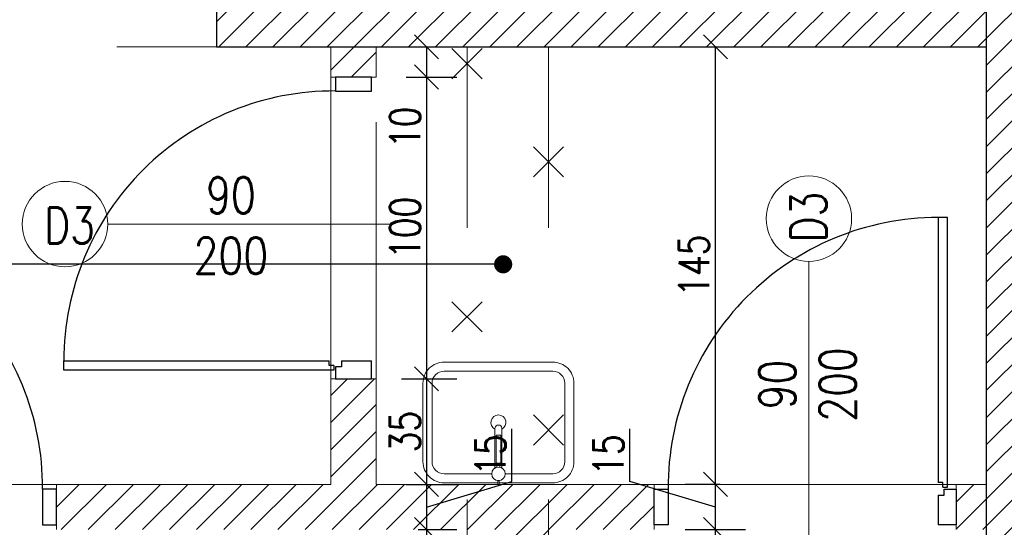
# Model space of a CAD drawing. Header units: millimetres. Extents: x -66901 to 936319, y -323998 to 488548.
# Tile 50 of 84: x 744597 to 747859, y 80270 to 81952. Entities that reach past the tile are written whole.
import ezdxf
from ezdxf import colors
from ezdxf.entities.mleader import LeaderData, LeaderLine
from ezdxf.lldxf.tags import DXFTag
from ezdxf.math import Vec2, Vec3

# ---------------------------------------------------------------- set-up
doc = ezdxf.new("R2010")
doc.units = ezdxf.units.MM
doc.header["$LTSCALE"] = 5
doc.header["$MEASUREMENT"] = 0
doc.linetypes.add('ACAD_ISO03W100', pattern=[30, 12, -18])
doc.linetypes.add('KRESKOWA', pattern=[0.4, 0.24, -0.16])
for name, color, linetype, lineweight, true_color in [('A_DZIAŁOWA_PROJEKTOWANE', 7, 'Continuous', 18, 0x007cb0), ('A_HATCH', 7, 'Continuous', 5, 0x999999), ('A_HATCH_PROJEKTOWANE', 7, 'Continuous', 9, 0x0089b6), ('A_WIDOK 2PLAN', 7, 'Continuous', 9, 0x666666)]:
    doc.layers.add(name, color=color, linetype=linetype, lineweight=lineweight, true_color=true_color)
for name, color, linetype, lineweight in [('A_KONST_ISTNIEJĄCE', 83, 'Continuous', 25), ('A_OPISY', 44, 'Continuous', 9), ('A_WIDOK', 141, 'Continuous', 13), ('A_WIDOK-NAD', 221, 'DASHED', 13), ('A_WYMIAROWANIE', 7, 'Continuous', 9), ('A_WYPOSAŻENIE', 181, 'Continuous', 9)]:
    doc.layers.add(name, color=color, linetype=linetype, lineweight=lineweight)
doc.layers.add('A_NIEWIDOCZNE  POMOCNICZE', color=252, linetype='ACAD_ISO03W100', lineweight=5, plot=False)
doc.layers.add('K-S$UPY', color=4, linetype='Continuous')
doc.styles.get("Standard").update_dxf_attribs({"font": 'simplex.shx', "width": 0.8})
tags = doc.linetypes.add('DASHED', pattern=[0.75, 0.5, -0.25]).pattern_tags.tags
tags[6:7] = [DXFTag(74, 4), DXFTag(75, 0), DXFTag(340, '0'), DXFTag(46, 1.0), DXFTag(50, 0.0), DXFTag(44, 0.0), DXFTag(45, 0.0)]
tags[4:5] = [DXFTag(74, 4), DXFTag(75, 0), DXFTag(340, '0'), DXFTag(46, 1.0), DXFTag(50, 0.0), DXFTag(44, 0.0), DXFTag(45, 0.0)]
doc.dimstyles.new('1 do 100', dxfattribs={"dimtxt": 10, "dimasz": 8, "dimexe": 10, "dimexo": 10, "dimgap": 2, "dimtad": 1, "dimdec": 0, "dimtxsty": 'Standard', "dimblk": 'OBLIQUE', "dimcen": 2.5, "dimadec": 0, "dimazin": 0, "dimtfac": 1, "dimtdec": 0, "dimtmove": 0, "dimatfit": 3, "dimldrblk": 'OBLIQUE', "dimfxl": 10, "dimfxlon": 1, "dimarcsym": 0})
pattern_1 = [(45, (-15049.4887, -19245.573), (-4.490128, 4.490128), [])]

# ---------------------------------------------------------------- blocks, each defined once
blk = doc.blocks.new('FOTEL-K')
at = {"linetype": 'KRESKOWA', "ltscale": 5, "transparency": 33554687}
for p, q in [((-1.701, 11.602), (-11.602, -1.701)), ((11.602, 1.701), (-1.701, 11.602)), ((0.579, -9.418), (-0.579, 9.418)), ((3.475, 2.644), (3.778, -2.29)), ((-3.773, 2.198), (-3.469, -2.735)), ((2.185, 1.847), (2.007, 1.836)), ((2.007, 1.836), (2.064, 0.908)), ((2.246, 0.852), (2.185, 1.847)), ((-2.395, 1.565), (-2.217, 1.576)), ((-2.334, 0.57), (-2.395, 1.565)), ((-2.217, 1.576), (-2.16, 0.649)), ((11.602, 1.701), (1.701, -11.602)), ((2.533, 0.749), (2.85, -4.401)), ((9.418, 0.579), (-9.418, -0.579)), ((-2.29, -4.717), (-2.606, 0.433)), ((2.923, 0.336), (2.56, 0.314)), ((2.938, 0.09), (2.575, 0.068)), ((-2.579, -0.002), (-2.988, -0.027)), ((-2.564, -0.248), (-2.973, -0.273)), ((1.701, -11.602), (-11.602, -1.701)), ((2.447, -4.856), (-1.834, -5.12)), ((2.555, -6.335), (2.461, -4.812)), ((2.726, -6.325), (2.633, -4.801)), ((-1.931, -6.611), (-2.025, -5.088)), ((-1.76, -6.6), (-1.853, -5.077))]:
    blk.add_line(p, q, dxfattribs=at)
for points in [[(3.332, -2.811), (3.246, -2.816, -0.414214), (3.109, -2.695), (2.756, 3.056, -0.414214), (2.877, 3.192), (2.963, 3.198, -0.414214), (3.099, 3.077), (3.453, -2.674, -0.414214)], [(-2.923, -3.195), (-3.009, -3.201, -0.414214), (-3.145, -3.08), (-3.499, 2.671, -0.414214), (-3.378, 2.808), (-3.292, 2.813, -0.414214), (-3.155, 2.693), (-2.802, -3.059, -0.414214)], [(3.416, -5.587), (3.339, -5.592, -0.414214), (3.248, -5.512), (3.156, -4.014, -0.414214), (3.237, -3.923), (3.314, -3.918, -0.414214), (3.405, -3.999), (3.497, -5.496, -0.414214)], [(-2.706, -5.964), (-2.629, -5.959, 0.414214), (-2.549, -5.868), (-2.641, -4.37, 0.414214), (-2.732, -4.29), (-2.809, -4.295, 0.414214), (-2.89, -4.386), (-2.798, -5.883, 0.414214)]]:
    blk.add_lwpolyline(points, format="xyb", close=True, dxfattribs=at)
for points in [[(2.808, -7.648), (2.726, -6.325), (0.841, -6.441), (0.922, -7.764)], [(-1.85, -7.934), (-1.931, -6.611), (-0.046, -6.495), (0.035, -7.818)]]:
    blk.add_lwpolyline(points, close=True, dxfattribs=at)
blk.add_circle((0, 0), 8.291, dxfattribs=at)
for centre, radius, start, end in [((0.309, -5.033), 6.195, 68.9594, 118.0744), ((0.331, -5.388), 6.195, 68.9594, 118.0744), ((2.421, -4.427), 0.43, 273.5169, 3.5169), ((-1.86, -4.69), 0.43, 183.5169, 273.5169)]:
    blk.add_arc(centre, radius, start, end, dxfattribs=at)
blk = doc.blocks.new('um1')
at = {"layer": 'A_WYPOSAŻENIE', "ltscale": 0.5}
for points in [[(-2506.53, 3366.84), (-2524.27, 3366.84, 0.414214), (-2531.27, 3359.84), (-2531.27, 3333.84, 0.414214), (-2524.27, 3326.84), (-2488.27, 3326.84, 0.414214), (-2481.27, 3333.84), (-2481.27, 3359.84, 0.414214), (-2488.27, 3366.84), (-2506.01, 3366.84)], [(-2508.52, 3363.84), (-2524.27, 3363.84, 0.414214), (-2528.27, 3359.84), (-2528.27, 3333.84, 0.414214), (-2524.27, 3329.84), (-2488.27, 3329.84, 0.414214), (-2484.27, 3333.84), (-2484.27, 3359.84, 0.414214), (-2488.27, 3363.84), (-2504.02, 3363.84)]]:
    blk.add_lwpolyline(points, format="xyb", dxfattribs=at)
at = {"layer": 'A_WYPOSAŻENIE'}
for points in [[(-2506.53, 3366.08), (-2506.53, 3367.35), (-2506.01, 3367.35), (-2506.01, 3366.08)], [(-2506.77, 3361.66), (-2506.77, 3360.3), (-2505.77, 3360.3), (-2505.77, 3361.66)]]:
    blk.add_lwpolyline(points, dxfattribs=at)
blk.add_lwpolyline([(-2507.42, 3361.92), (-2507.42, 3348.69, 0.869565), (-2505.12, 3348.69), (-2505.12, 3361.92)], format="xyb", dxfattribs=at)
blk.add_lwpolyline([(-2507.02, 3360.3), (-2505.52, 3360.3), (-2505.52, 3350.99), (-2507.02, 3350.99)], close=True, dxfattribs=at)
blk.add_circle((-2506.27, 3363.85), 2.25, dxfattribs=at)
at = {"layer": 'A_WYPOSAŻENIE', "ltscale": 0.5}
blk.add_arc((-2506.27, 3346.84), 2.5, 117.3871, 62.6129, dxfattribs=at)
blk = doc.blocks.new('_Dot')
at = {"color": 0, "linetype": 'ByBlock', "lineweight": -2}
blk.add_line((-0.5, 0), (-1, 0), dxfattribs=at)
at = {"color": 0, "linetype": 'ByBlock', "const_width": 0.5}
blk.add_lwpolyline([(-0.25, 0, 1), (0.25, 0, 1)], format="xyb", close=True, dxfattribs=at)
blk = doc.blocks.new('ROZBIÓRKI_DOM')
at = {"layer": 'A_OPISY', "color": 22, "linetype": 'ACAD_ISO03W100', "true_color": 0xe22908}
for p, q in [((19390.15, 8497.89), (19390.15, 8227.89)), ((19417.15, 8497.89), (19417.15, 8212.89)), ((19385.15, 8497.29), (19395.15, 8487.29)), ((19385.15, 8487.29), (19395.15, 8497.29)), ((19412.15, 8464.76), (19422.15, 8454.76)), ((19412.15, 8454.76), (19422.15, 8464.76)), ((19385.15, 8413.42), (19395.15, 8403.42)), ((19385.15, 8403.42), (19395.15, 8413.42)), ((19412.15, 8375.92), (19422.15, 8365.92)), ((19412.15, 8365.92), (19422.15, 8375.92))]:
    blk.add_line(p, q, dxfattribs=at)
blk = doc.blocks.new('_Oblique')
at = {"color": 0, "linetype": 'ByBlock', "lineweight": -2}
blk.add_line((-0.5, -0.5), (0.5, 0.5), dxfattribs=at)
blk = doc.blocks.new('*D540')
at = {"layer": 'A_WYMIAROWANIE', "color": 0, "lineweight": -2, "ltscale": 2, "transparency": 16777216}
for p, q in [((15190.56, 18933.66), (15210.56, 18933.66)), ((15200.56, 18773.66), (15200.56, 18933.66)), ((15196.56, 18773.66), (15210.56, 18773.66))]:
    blk.add_line(p, q, dxfattribs=at)
at = {"layer": 'Defpoints', "color": 0, "ltscale": 2, "transparency": 16777216}
for p in [(15172.98, 18933.66), (15200.56, 18933.66), (15186.56, 18773.66)]:
    blk.add_point(p, dxfattribs=at)
at = {"layer": 'A_WYMIAROWANIE', "color": 0, "lineweight": -2, "ltscale": 2, "transparency": 16777216, "xscale": 8, "yscale": 8, "zscale": 8}
for p, rotation in [((15200.56, 18933.66), 90), ((15200.56, 18773.66), 270)]:
    blk.add_blockref('_Oblique', p, dxfattribs=dict(at, rotation=rotation))
at = {"layer": 'A_WYMIAROWANIE', "color": 0, "ltscale": 2, "transparency": 16777216, "insert": (15193.45, 18853.66), "char_height": 10, "attachment_point": 5, "rotation": 90}
blk.add_mtext('160', dxfattribs=at)
blk = doc.blocks.new('*D541')
at = {"layer": 'A_WYMIAROWANIE', "color": 0, "lineweight": -2, "ltscale": 2, "transparency": 16777216}
for p, q in [((15172.24, 18949.66), (15172.24, 18967.11)), ((15200.56, 18941.16), (15172.24, 18949.66)), ((15202.09, 18948.66), (15190.56, 18948.66)), ((15200.56, 18933.66), (15200.56, 18948.66)), ((15190.56, 18933.66), (15210.56, 18933.66))]:
    blk.add_line(p, q, dxfattribs=at)
at = {"layer": 'Defpoints', "color": 0, "ltscale": 2, "transparency": 16777216}
for p in [(15200.56, 18948.66), (15212.09, 18948.66), (15172.98, 18933.66)]:
    blk.add_point(p, dxfattribs=at)
at = {"layer": 'A_WYMIAROWANIE', "color": 0, "lineweight": -2, "ltscale": 2, "transparency": 16777216, "xscale": 8, "yscale": 8, "zscale": 8}
for p, rotation in [((15200.56, 18948.66), 90), ((15200.56, 18933.66), 270)]:
    blk.add_blockref('_Oblique', p, dxfattribs=dict(at, rotation=rotation))
at = {"layer": 'A_WYMIAROWANIE', "color": 0, "ltscale": 2, "transparency": 16777216, "insert": (15165.14, 18958.38), "char_height": 10, "attachment_point": 5, "rotation": 90}
blk.add_mtext('15', dxfattribs=at)
blk = doc.blocks.new('*D542')
at = {"layer": 'A_WYMIAROWANIE', "color": 0, "lineweight": -2, "ltscale": 2, "transparency": 16777216}
for p, q in [((15199.19, 19093.66), (15210.56, 19093.66)), ((15200.56, 18948.66), (15200.56, 19093.66)), ((15202.09, 18948.66), (15190.56, 18948.66))]:
    blk.add_line(p, q, dxfattribs=at)
at = {"layer": 'Defpoints', "color": 0, "ltscale": 2, "transparency": 16777216}
for p in [(15189.19, 19093.66), (15200.56, 19093.66), (15212.09, 18948.66)]:
    blk.add_point(p, dxfattribs=at)
at = {"layer": 'A_WYMIAROWANIE', "color": 0, "lineweight": -2, "ltscale": 2, "transparency": 16777216, "xscale": 8, "yscale": 8, "zscale": 8}
for p, rotation in [((15200.56, 19093.66), 90), ((15200.56, 18948.66), 270)]:
    blk.add_blockref('_Oblique', p, dxfattribs=dict(at, rotation=rotation))
at = {"layer": 'A_WYMIAROWANIE', "color": 0, "ltscale": 2, "transparency": 16777216, "insert": (15193.45, 19021.16), "char_height": 10, "attachment_point": 5, "rotation": 90}
blk.add_mtext('145', dxfattribs=at)
blk = doc.blocks.new('*D550')
at = {"layer": 'A_WYMIAROWANIE', "color": 0, "lineweight": -2, "ltscale": 2, "transparency": 16777216}
for p, q in [((15104.84, 19093.66), (15114.84, 19093.66)), ((15104.84, 19093.66), (15104.84, 19083.66)), ((15098.12, 19083.66), (15114.84, 19083.66)), ((15104.84, 19083.66), (15104.84, 19058.31))]:
    blk.add_line(p, q, dxfattribs=at)
at = {"layer": 'Defpoints', "color": 0, "ltscale": 2, "transparency": 16777216}
for p in [(15100.43, 19093.66), (15088.12, 19083.66), (15104.84, 19083.66)]:
    blk.add_point(p, dxfattribs=at)
at = {"layer": 'A_WYMIAROWANIE', "color": 0, "lineweight": -2, "ltscale": 2, "transparency": 16777216, "xscale": 8, "yscale": 8, "zscale": 8}
for p, rotation in [((15104.84, 19093.66), 90), ((15104.84, 19083.66), 270)]:
    blk.add_blockref('_Oblique', p, dxfattribs=dict(at, rotation=rotation))
at = {"layer": 'A_WYMIAROWANIE', "color": 0, "ltscale": 2, "transparency": 16777216, "insert": (15097.73, 19066.99), "char_height": 10, "attachment_point": 5, "rotation": 90}
blk.add_mtext('10', dxfattribs=at)
blk = doc.blocks.new('*D551')
at = {"layer": 'A_WYMIAROWANIE', "color": 0, "lineweight": -2, "ltscale": 2, "transparency": 16777216}
for p, q in [((15098.12, 19083.66), (15114.84, 19083.66)), ((15104.84, 19083.66), (15104.84, 18983.66)), ((15096.58, 18983.66), (15114.84, 18983.66))]:
    blk.add_line(p, q, dxfattribs=at)
at = {"layer": 'Defpoints', "color": 0, "ltscale": 2, "transparency": 16777216}
for p in [(15088.12, 19083.66), (15086.58, 18983.66), (15104.84, 18983.66)]:
    blk.add_point(p, dxfattribs=at)
at = {"layer": 'A_WYMIAROWANIE', "color": 0, "lineweight": -2, "ltscale": 2, "transparency": 16777216, "xscale": 8, "yscale": 8, "zscale": 8}
for p, rotation in [((15104.84, 19083.66), 90), ((15104.84, 18983.66), 270)]:
    blk.add_blockref('_Oblique', p, dxfattribs=dict(at, rotation=rotation))
at = {"layer": 'A_WYMIAROWANIE', "color": 0, "ltscale": 2, "transparency": 16777216, "insert": (15097.73, 19033.66), "char_height": 10, "attachment_point": 5, "rotation": 90}
blk.add_mtext('100', dxfattribs=at)
blk = doc.blocks.new('*D552')
at = {"layer": 'A_WYMIAROWANIE', "color": 0, "lineweight": -2, "ltscale": 2, "transparency": 16777216}
for p, q in [((15096.58, 18983.66), (15114.84, 18983.66)), ((15104.84, 18983.66), (15104.84, 18948.66)), ((15098.12, 18948.66), (15114.84, 18948.66))]:
    blk.add_line(p, q, dxfattribs=at)
at = {"layer": 'Defpoints', "color": 0, "ltscale": 2, "transparency": 16777216}
for p in [(15086.58, 18983.66), (15088.12, 18948.66), (15104.84, 18948.66)]:
    blk.add_point(p, dxfattribs=at)
at = {"layer": 'A_WYMIAROWANIE', "color": 0, "lineweight": -2, "ltscale": 2, "transparency": 16777216, "xscale": 8, "yscale": 8, "zscale": 8}
for p, rotation in [((15104.84, 18983.66), 90), ((15104.84, 18948.66), 270)]:
    blk.add_blockref('_Oblique', p, dxfattribs=dict(at, rotation=rotation))
at = {"layer": 'A_WYMIAROWANIE', "color": 0, "ltscale": 2, "transparency": 16777216, "insert": (15097.73, 18966.16), "char_height": 10, "attachment_point": 5, "rotation": 90}
blk.add_mtext('35', dxfattribs=at)
blk = doc.blocks.new('*D553')
at = {"layer": 'A_WYMIAROWANIE', "color": 0, "lineweight": -2, "ltscale": 2, "transparency": 16777216}
for p, q in [((15133.15, 18949.66), (15133.15, 18967.11)), ((15104.84, 18941.16), (15133.15, 18949.66)), ((15098.12, 18948.66), (15114.84, 18948.66)), ((15104.84, 18948.66), (15104.84, 18933.66)), ((15102.05, 18933.66), (15114.84, 18933.66))]:
    blk.add_line(p, q, dxfattribs=at)
at = {"layer": 'Defpoints', "color": 0, "ltscale": 2, "transparency": 16777216}
for p in [(15088.12, 18948.66), (15092.05, 18933.66), (15104.84, 18933.66)]:
    blk.add_point(p, dxfattribs=at)
at = {"layer": 'A_WYMIAROWANIE', "color": 0, "lineweight": -2, "ltscale": 2, "transparency": 16777216, "xscale": 8, "yscale": 8, "zscale": 8}
for p, rotation in [((15104.84, 18948.66), 90), ((15104.84, 18933.66), 270)]:
    blk.add_blockref('_Oblique', p, dxfattribs=dict(at, rotation=rotation))
at = {"layer": 'A_WYMIAROWANIE', "color": 0, "ltscale": 2, "transparency": 16777216, "insert": (15126.05, 18958.38), "char_height": 10, "attachment_point": 5, "rotation": 90}
blk.add_mtext('15', dxfattribs=at)
blk = doc.blocks.new('*D554')
at = {"layer": 'A_WYMIAROWANIE', "color": 0, "lineweight": -2, "ltscale": 2, "transparency": 16777216}
for p, q in [((15102.05, 18933.66), (15114.84, 18933.66)), ((15104.84, 18933.66), (15104.84, 18773.66)), ((15096.23, 18773.66), (15114.84, 18773.66))]:
    blk.add_line(p, q, dxfattribs=at)
at = {"layer": 'Defpoints', "color": 0, "ltscale": 2, "transparency": 16777216}
for p in [(15092.05, 18933.66), (15086.23, 18773.66), (15104.84, 18773.66)]:
    blk.add_point(p, dxfattribs=at)
at = {"layer": 'A_WYMIAROWANIE', "color": 0, "lineweight": -2, "ltscale": 2, "transparency": 16777216, "xscale": 8, "yscale": 8, "zscale": 8}
for p, rotation in [((15104.84, 18933.66), 90), ((15104.84, 18773.66), 270)]:
    blk.add_blockref('_Oblique', p, dxfattribs=dict(at, rotation=rotation))
at = {"layer": 'A_WYMIAROWANIE', "color": 0, "ltscale": 2, "transparency": 16777216, "insert": (15097.73, 18853.66), "char_height": 10, "attachment_point": 5, "rotation": 90}
blk.add_mtext('160', dxfattribs=at)
blk = doc.blocks.new('A$C704C2890')
at = {"layer": 'A_HATCH'}
h = blk.add_hatch(dxfattribs=at)
h.set_pattern_fill('ANSI31', color=256, scale=2)
h.set_pattern_definition(pattern_1)
h.paths.add_polyline_path([(2024, -1237), (1954, -1237), (1914, -1237), (1914, -1280), (1958, -1280), (1958, -1294), (2024, -1294)])
h.paths.add_polyline_path([(1739, -1237), (1567, -1237), (1567, -1280), (1739, -1280)])
h.paths.add_polyline_path([(1467, -1144), (1439, -1144), (1439, -1237), (1467, -1237)])
h.paths.add_polyline_path([(1467, -1019), (1439, -1019), (1439, -1044), (1467, -1044)])
h.paths.add_polyline_path([(1467, -507), (1439, -507), (1439, -931), (1467, -931)])
h.paths.add_polyline_path([(1516, -597), (1467, -597), (1467, -667), (1516, -667)])
h.paths.add_polyline_path([(1516, -479), (1482, -479), (1482, -447), (1475.1, -447), (1439, -447), (1439, -507), (1467, -507), (1516, -507)])
h.paths.add_polyline_path([(1954, -479), (1727, -479), (1727, -474), (1699, -474), (1699, -479), (1699, -507), (1954, -507)])
h.paths.add_polyline_path([(1727, -349), (1699, -349), (1699, -384), (1727, -384)])
h.paths.add_polyline_path([(1727, -172), (1727, -129), (1674, -129), (1674, -136.43), (1674, -172), (1699, -172), (1699, -245), (1727, -245)])
h.paths.add_polyline_path([(1482, 38), (1411, 38), (1411, 30), (1411, -5), (1439, -5), (1439, -172), (1529, -172), (1529, -129), (1482, -129)])
h.paths.add_polyline_path([(1482, -172), (1439, -172), (1439, -320), (1482, -320)])
h = blk.add_hatch(dxfattribs=at)
h.set_pattern_fill('ANSI31', color=256, scale=2)
h.set_pattern_definition(pattern_1)
h.paths.add_polyline_path([(2428, 38), (2345, 38), (2345, 25), (2345, -5), (2385, -5), (2385, -312), (2428, -312)])
h.paths.add_polyline_path([(2428, -467), (2420, -467), (2385, -467), (2385, -585), (2428, -585)])
h.paths.add_polyline_path([(2428, -740), (2385, -740), (2385, -964), (2355, -964), (2355, -1029), (2385, -1029), (2385, -1391), (2024, -1391), (2000, -1391), (1958, -1391), (1958, -1434), (2428, -1434)])
h.paths.add_polyline_path([(1995, 38), (1888, 38), (1888, -3), (1919, -3), (1919, -129), (1962, -129), (1962, -5), (1995, -5)])
h.paths.add_polyline_path([(2149, -1029), (2149, -964), (2024, -964), (2024, -172), (2024, -129), (1919, -129), (1873, -129), (1873, -172), (1954, -172), (1954, -1142), (2024, -1142), (2024, -1029)])
at = {"layer": 'A_HATCH_PROJEKTOWANE', "ltscale": 2}
h = blk.add_hatch(dxfattribs=at)
h.set_pattern_fill('ANSI31', color=256, scale=2)
h.set_pattern_definition(pattern_1)
h.paths.add_polyline_path([(1737, -922), (1722, -922), (1722, -1020), (1737, -1020)])
h.paths.add_polyline_path([(1954, -827), (1467, -827), (1467, -842), (1954, -842)])
h.paths.add_polyline_path([(1809, -667), (1844, -667), (1844, -652), (1751.86, -652), (1751.86, -617), (1736.86, -617), (1736.86, -652), (1646, -652), (1646, -667), (1731.86, -667), (1794, -667), (1794, -827), (1809, -827)])
h.paths.add_polyline_path([(1546, -652), (1516, -652), (1516, -667), (1546, -667)])
h.paths.add_polyline_path([(1751.86, -507), (1736.86, -507), (1736.86, -517), (1751.86, -517)])
h.paths.add_polyline_path([(1954, -652), (1944, -652), (1944, -667), (1954, -667)])
at = {"color": 144}
for p, q in [((1736.28, -612.61), (1736.28, -611.06)), ((1737.82, -612.61), (1736.28, -612.61)), ((1740.39, -613.03), (1738.4, -613.03)), ((1740.39, -611.04), (1740.39, -613.03)), ((1939.61, -651.42), (1938.06, -651.42)), ((1939.61, -652.96), (1939.61, -651.42)), ((1938.04, -655.53), (1940.03, -655.53)), ((1940.03, -655.53), (1940.03, -653.54))]:
    blk.add_line(p, q, dxfattribs=at)
for points in [[(1750.32, -517), (1738.4, -517), (1738.4, -521.64), (1750.32, -521.64), (1750.32, -517)], [(1941.15, -652.96), (1941.15, -563.56), (1938.06, -563.56), (1938.06, -651.42)], [(1737.82, -614.15), (1648.42, -614.15), (1648.42, -611.06), (1736.28, -611.06)], [(1737.82, -612.61), (1737.82, -614.15)], [(1738.4, -613.03), (1738.4, -617), (1750.32, -617), (1750.32, -611.04)], [(1740.39, -611.04), (1750.32, -611.04)], [(1646, -665.46), (1646, -653.54), (1641.36, -653.54), (1641.36, -665.46), (1646, -665.46)], [(1844, -665.46), (1844, -653.54), (1848.64, -653.54), (1848.64, -665.46), (1844, -665.46)], [(1940.03, -653.54), (1944, -653.54), (1944, -665.46), (1938.04, -665.46)], [(1938.04, -655.53), (1938.04, -665.46)], [(1939.61, -652.96), (1941.15, -652.96)]]:
    blk.add_lwpolyline(points, dxfattribs=at)
for centre, start, end in [((1737.85, -611.06), 89.6452, 180.0011), ((1551.94, -652.99), 359.6452, 90.0011), ((1938.06, -652.99), 89.9989, 180.3548)]:
    blk.add_arc(centre, 89.43, start, end, dxfattribs=at)
at = {"layer": 'A_DZIAŁOWA_PROJEKTOWANE', "ltscale": 2}
for p, q in [((1736.86, -507), (1736.86, -517)), ((1736.86, -507), (1751.86, -507)), ((1751.86, -507), (1751.86, -517)), ((1736.86, -517), (1751.86, -517)), ((1736.86, -617), (1736.86, -652)), ((1736.86, -617), (1751.86, -617)), ((1751.86, -617), (1751.86, -652)), ((1736.86, -652), (1646, -652)), ((1646, -652), (1646, -667)), ((1751.86, -652), (1844, -652)), ((1844, -667), (1844, -652)), ((1944, -652), (1954, -652)), ((1944, -652), (1944, -667)), ((1954, -652), (1954, -667))]:
    blk.add_line(p, q, dxfattribs=at)
at = {"layer": 'A_KONST_ISTNIEJĄCE', "ltscale": 2}
for p, q in [((1954, -172), (1954, -1142)), ((1699, -479), (1699, -507)), ((1699, -507), (1954, -507))]:
    blk.add_line(p, q, dxfattribs=at)
at = {"layer": 'A_NIEWIDOCZNE  POMOCNICZE', "ltscale": 2}
blk.add_lwpolyline([(1482, -172), (1699, -172), (1699, -507), (1736.86, -507), (1736.86, -652), (1516, -652), (1516, -597), (1467, -597), (1467, -507), (1516, -507), (1516, -479), (1482, -479), (1482, -172)], dxfattribs=at)
blk.add_lwpolyline([(1751.86, -507), (1954, -507), (1954, -652), (1751.86, -652)], close=True, dxfattribs=at)
at = {"layer": 'A_OPISY', "color": 144, "transparency": 33554559}
for p, q in [((1756.62, -565.74), (1662.95, -565.74)), ((1895.26, -671.76), (1895.26, -578.09))]:
    blk.add_line(p, q, dxfattribs=at)
for centre in [(1895.26, -563.94), (1648.8, -565.74)]:
    blk.add_circle(centre, 14.15, dxfattribs=at)
at = {"layer": 'A_WIDOK-NAD', "color": 144, "linetype": 'ACAD_ISO03W100'}
blk.add_line((1516, -507), (1699, -507), dxfattribs=at)
at = {"layer": 'A_WIDOK'}
blk.add_blockref('ROZBIÓRKI_DOM', (-17608.15, -9004.89), dxfattribs=at)
at = {"layer": 'A_WIDOK 2PLAN', "xscale": 9.045634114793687, "yscale": 9.045634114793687, "zscale": 9.045634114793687, "rotation": 306.6570343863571}
blk.add_blockref('FOTEL-K', (1647.21, -746.64), dxfattribs=at)
at = {"layer": 'A_WYPOSAŻENIE', "xscale": -1, "rotation": 180}
blk.add_blockref('um1', (4298.68, 2715.35), dxfattribs=at)
at = {"layer": 'A_OPISY', "color": 144, "transparency": 33554559, "char_height": 12, "width": 44.3905, "attachment_point": 5}
for s, insert in [('90\\P200', (1703.77, -566.19)), ('D3', (1650.3, -566.19))]:
    blk.add_mtext(s, dxfattribs=dict(at, insert=insert))
at = {"layer": 'A_OPISY', "color": 144, "transparency": 33554559, "char_height": 12, "width": 44.3905, "attachment_point": 5, "rotation": 90}
for s, insert in [('D3', (1895.12, -563.43)), ('90\\P200', (1894.81, -618.91))]:
    blk.add_mtext(s, dxfattribs=dict(at, insert=insert))
at = {"layer": 'A_OPISY'}
for tag, p in [('90+15', (1523.57, -388.18)), ('200', (1523.57, -407.04))]:
    blk.add_attdef(tag, p, '', height=9.86, dxfattribs=at)
blk.add_attdef('OZ', (1572.64, -382.31), '', height=9.86, rotation=270, dxfattribs=at)
at = {"layer": 'A_WYMIAROWANIE', "ltscale": 2}
for base, p1, p2, picture, middle in [((1768.58, -517), (1764.17, -507), (1751.86, -517), '*D550', (1761.47, -533.67)), ((1864.3, -667), (1850.31, -827), (1836.72, -667), '*D540', (1857.2, -747))]:
    dim = blk.add_linear_dim(base=base, p1=p1, p2=p2, angle=90, dimstyle='1 do 100', dxfattribs=at)
    dim.commit()
    dim.dimension.update_dxf_attribs({"geometry": picture, "text_midpoint": middle, "insert": (-13336.26, -19600.66)})
for base, p1, p2, picture, middle in [((1864.3, -507), (1875.83, -652), (1852.93, -507), '*D542', (1857.2, -579.5)), ((1768.58, -617), (1751.86, -517), (1750.32, -617), '*D551', (1761.47, -567)), ((1768.58, -652), (1750.32, -617), (1751.86, -652), '*D552', (1761.47, -634.5)), ((1768.58, -667), (1751.86, -652), (1755.79, -667), '*D553', (1789.79, -649)), ((1864.3, -652), (1836.72, -667), (1875.83, -652), '*D541', (1828.88, -649)), ((1768.58, -827), (1755.79, -667), (1749.98, -827), '*D554', (1761.47, -747))]:
    dim = blk.add_linear_dim(base=base, p1=p1, p2=p2, angle=90, dimstyle='1 do 100', override={"dimtmove": 1}, dxfattribs=at)
    dim.commit()
    dim.dimension.update_dxf_attribs({"geometry": picture, "text_midpoint": middle, "insert": (-13336.26, -19600.66)})
at = {"layer": 'A_OPISY'}
ml = blk.add_multileader_mtext('Standard', dxfattribs=at)
ml.set_content('', color=256)
ml.set_leader_properties()
ml.set_arrow_properties(name='DOT')
ml.build(insert=Vec2(0, 0))
ml.multileader.update_dxf_attribs({"arrow_head_size": 6})
ctx = ml.context
ctx.base_point, ctx.arrow_head_size, ctx.plane_origin = Vec3(1208.11, -579.07), 6, Vec3(991.57, -111.36)
ctx.text_align_type = 2
notes = []
notes.append((ctx, [(1, (1, 1, 0), (1226.63, -579.07), (-1, 0), 14.52, [(0, [(1793.97, -579.07)], 0, [])])]))
ctx.mtext.insert, ctx.mtext.alignment, ctx.mtext.flow_direction = Vec3(1210.11, -577.07), 3, 5
for ctx, leaders in notes:
    for number, flags, end, landing, length, lines in leaders:
        leader = LeaderData()
        leader.index, (leader.has_last_leader_line, leader.has_dogleg_vector, leader.attachment_direction) = number, flags
        leader.last_leader_point, leader.dogleg_vector, leader.dogleg_length = Vec3(end), Vec3(landing), length
        for number, points, colour, breaks in lines:
            line = LeaderLine()
            line.index, line.vertices, line.color, line.breaks = number, Vec3.list(points), colors.encode_raw_color(colour), breaks
            leader.lines.append(line)
        ctx.leaders.append(leader)

msp = doc.modelspace()

# ---------------------------------------------------------------- block references
at = {"layer": 'K-S$UPY', "xscale": 10, "yscale": 10, "zscale": 10}
msp.add_blockref('A$C704C2890', (728259, 86931.848), dxfattribs=at)

doc.saveas('drawing.dxf')
